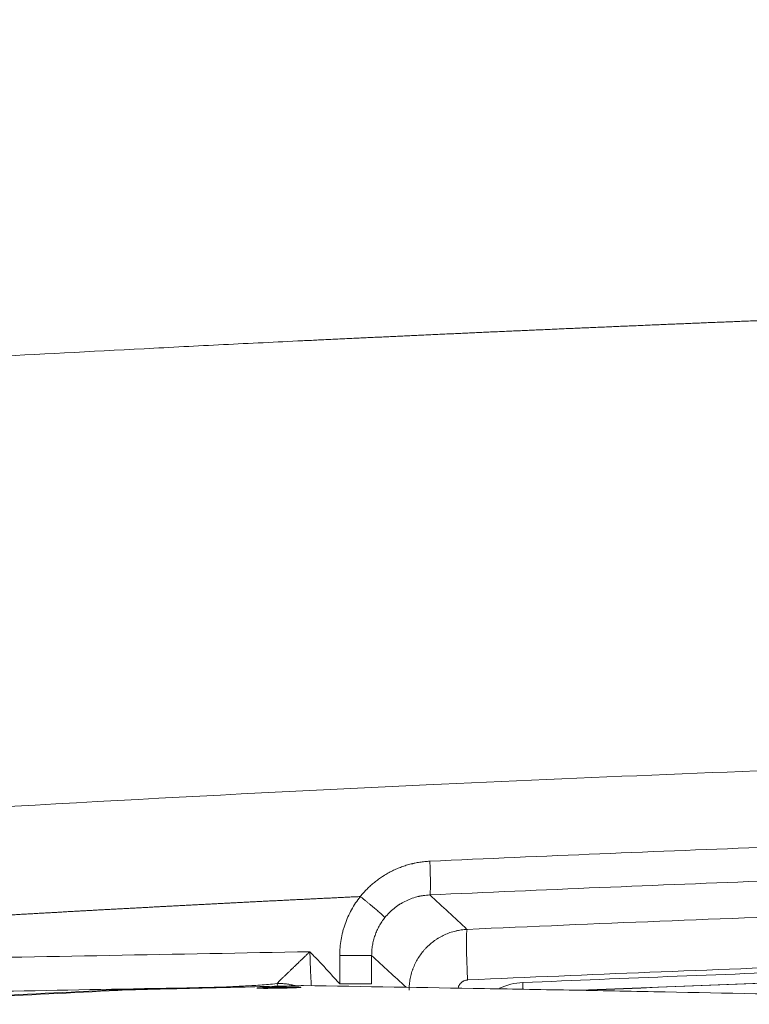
# Model space of a CAD drawing. Header units: millimetres. Extents: x 0 to 594, y 0 to 420.
# Tile 145 of 256: x 203 to 214, y 344 to 359. Entities that reach past the tile are written whole.
import ezdxf

# ---------------------------------------------------------------- set-up
doc = ezdxf.new("R2010")
doc.units = ezdxf.units.MM
doc.layers.add('1', color=7, linetype='Continuous', true_color=0xffffff)
doc.styles.add('Arial Unicode MS', font='txt')
doc.dimstyles.get("Standard").update_dxf_attribs({"dimtxt": 0.18, "dimasz": 0.18, "dimexe": 0.18, "dimexo": 0.0625, "dimgap": 0.09, "dimtad": 0, "dimtih": 1, "dimtoh": 1, "dimdec": 4, "dimzin": 0, "dimdsep": 46, "dimtxsty": 'Standard', "dimcen": 0.09, "dimadec": 0, "dimazin": 0, "dimtfac": 1, "dimtdec": 4, "dimtofl": 0, "dimtmove": 0, "dimatfit": 3, "dimfxl": 0, "dimtolj": 1, "dimtzin": 0, "dimarcsym": 0})

# ---------------------------------------------------------------- blocks, each defined once
blk = doc.blocks.new('_U2')
at = {"layer": '1', "color": 18, "lineweight": 13}
for p, q in [((142.301, 334.479), (142.301, 394.797)), ((368.28, 363.039), (368.28, 394.797)), ((142.301, 392.797), (235.419, 392.797)), ((368.28, 392.797), (275.162, 392.797))]:
    blk.add_line(p, q, dxfattribs=at)
at = {"layer": '1', "color": 18}
for points in [[(142.301, 392.797), (145.801, 393.735), (145.801, 391.859)], [(368.28, 392.797), (364.78, 391.859), (364.78, 393.735)]]:
    blk.add_solid(points, dxfattribs=at)
at = {"layer": '1', "color": 18, "linetype": 'Continuous', "lineweight": 13, "char_height": 2.5, "attachment_point": 7, "line_spacing_factor": 1.047437, "style": 'Arial Unicode MS'}
for s, insert in [('\\fArial Unicode MS|b0|i0;\\W1.0000;4.5', (237.052, 390.919)), ('\\fArial Unicode MS|b0|i0;\\W1.0000; LIFT POINT SPAN', (244.157, 390.919))]:
    blk.add_mtext(s, dxfattribs=dict(at, insert=insert))

msp = doc.modelspace()

# ---------------------------------------------------------------- linework, layer by layer
at = {"layer": '1', "color": 155, "linetype": 'Continuous', "lineweight": 13}
msp.add_line((207.897, 344.975), (208.37, 344.975), dxfattribs=at)
at = {"layer": '1', "color": 155, "linetype": 'Continuous', "lineweight": 18}
for p, q in [((204.743, 344.464), (204.739, 344.464)), ((204.791, 344.466), (204.786, 344.466)), ((204.844, 344.468), (204.843, 344.468)), ((204.931, 344.47), (204.93, 344.47))]:
    msp.add_line(p, q, dxfattribs=at)
at = {"layer": '1', "color": 155, "linetype": 'Continuous', "lineweight": 13}
for centre, major_axis, ratio, start_param, end_param in [((209.205, 346.368), (-0.023, 0.499), 0.051688, 3.192544, 4.710181), ((209.815, 344.612), (0.033, -0.749), 0.034865, 3.192604, 4.710831), ((204.574, 344.316), (0.007, -0.15), 0.810449, 2.776636, 3.101784), ((204.787, 344.323), (0.004, -0.15), 0.278455, 2.875061, 3.117348), ((205.98, 344.352), (0.004, -0.15), 0.278455, 2.891328, 3.117411), ((206.966, 344.419), (0.017, -0.149), 0.276847, 2.288883, 2.73667), ((210.645, 343.649), (0, -0.925), 0.999391, 3.184832, 3.572975), ((210.6, 344.573), (0.006, -0.15), 0.034867, 0.847033, 1.569287)]:
    msp.add_ellipse(centre, major_axis=major_axis, ratio=ratio, start_param=start_param, end_param=end_param, dxfattribs=at)
for points, knots in [([(207.352, 354.063), (207.387, 354.065), (207.456, 354.068), (207.56, 354.073), (207.664, 354.078), (207.768, 354.083), (207.871, 354.088), (207.975, 354.093), (208.079, 354.098), (208.183, 354.103), (208.287, 354.108), (208.39, 354.113), (208.494, 354.117), (208.598, 354.122), (208.702, 354.127), (208.806, 354.132), (208.909, 354.137), (209.013, 354.142), (209.117, 354.146), (209.221, 354.151), (209.325, 354.156), (209.428, 354.161), (209.532, 354.165), (209.636, 354.17), (209.74, 354.175), (209.844, 354.18), (209.947, 354.184), (210.051, 354.189), (210.155, 354.194), (210.259, 354.198), (210.363, 354.203), (210.467, 354.208), (210.57, 354.212), (210.674, 354.217), (210.778, 354.221), (210.882, 354.226), (210.986, 354.23), (211.09, 354.235), (211.193, 354.24), (211.297, 354.244), (211.401, 354.249), (211.505, 354.253), (211.609, 354.257), (211.713, 354.262), (211.816, 354.266), (211.92, 354.271), (212.024, 354.275), (212.128, 354.28), (212.232, 354.284), (212.336, 354.288), (212.44, 354.293), (212.543, 354.297), (212.647, 354.302), (212.751, 354.306), (212.855, 354.31), (212.959, 354.314), (213.063, 354.319), (213.167, 354.323), (213.27, 354.327), (213.374, 354.332), (213.478, 354.336), (213.582, 354.34), (213.686, 354.344), (213.79, 354.348), (213.894, 354.353), (213.998, 354.357), (214.101, 354.361), (214.205, 354.365), (214.309, 354.369), (214.413, 354.373), (214.517, 354.378), (214.621, 354.382), (214.725, 354.386), (214.829, 354.39), (214.932, 354.394), (215.036, 354.398), (215.14, 354.402), (215.244, 354.406), (215.348, 354.41), (215.452, 354.414), (215.556, 354.418), (215.66, 354.422), (215.763, 354.426), (215.867, 354.43), (215.971, 354.434), (216.075, 354.438), (216.179, 354.442), (216.283, 354.446), (216.387, 354.45), (216.491, 354.454), (216.595, 354.458), (216.699, 354.461), (216.802, 354.465), (216.906, 354.469), (217.01, 354.473), (217.114, 354.477), (217.218, 354.481), (217.322, 354.484), (217.426, 354.488), (217.53, 354.492), (217.634, 354.496), (217.738, 354.5), (217.841, 354.503), (217.945, 354.507), (218.049, 354.511), (218.153, 354.515), (218.257, 354.518), (218.361, 354.522), (218.465, 354.526), (218.569, 354.529), (218.673, 354.533), (218.777, 354.537), (218.881, 354.54), (218.985, 354.544), (219.088, 354.548), (219.192, 354.551), (219.296, 354.555), (219.4, 354.558), (219.504, 354.562), (219.608, 354.566), (219.712, 354.569), (219.816, 354.573), (219.92, 354.576), (220.024, 354.58), (220.128, 354.583), (220.232, 354.587), (220.336, 354.59), (220.439, 354.594), (220.543, 354.597), (220.647, 354.601), (220.751, 354.604), (220.855, 354.608), (220.959, 354.611), (221.063, 354.615), (221.167, 354.618), (221.271, 354.621), (221.375, 354.625), (221.479, 354.628), (221.583, 354.631), (221.687, 354.635), (221.791, 354.638), (221.895, 354.642), (221.999, 354.645), (222.102, 354.648), (222.206, 354.652), (222.31, 354.655), (222.414, 354.658), (222.518, 354.661), (222.622, 354.665), (222.726, 354.668), (222.83, 354.671), (222.934, 354.674), (223.038, 354.678), (223.142, 354.681), (223.246, 354.684), (223.35, 354.687), (223.454, 354.691), (223.558, 354.694), (223.662, 354.697), (223.766, 354.7), (223.87, 354.703), (223.974, 354.706), (224.078, 354.71), (224.181, 354.713), (224.285, 354.716), (224.389, 354.719), (224.493, 354.722), (224.597, 354.725), (224.701, 354.728), (224.805, 354.731), (224.909, 354.734), (225.013, 354.737), (225.117, 354.741), (225.221, 354.744), (225.325, 354.747), (225.429, 354.75), (225.533, 354.753), (225.637, 354.756), (225.741, 354.759), (225.845, 354.762), (225.949, 354.765), (226.053, 354.768), (226.157, 354.771), (226.261, 354.773), (226.365, 354.776), (226.469, 354.779), (226.573, 354.782), (226.677, 354.785), (226.781, 354.788), (226.885, 354.791), (226.989, 354.794), (227.093, 354.797), (227.196, 354.8), (227.3, 354.802), (227.404, 354.805), (227.508, 354.808), (227.612, 354.811), (227.716, 354.814), (227.82, 354.817), (227.924, 354.819), (228.028, 354.822), (228.132, 354.825), (228.236, 354.828), (228.34, 354.831), (228.444, 354.833), (228.548, 354.836), (228.652, 354.839), (228.756, 354.842), (228.86, 354.844), (228.964, 354.847), (229.068, 354.85), (229.172, 354.853), (229.276, 354.855), (229.38, 354.858), (229.484, 354.861), (229.588, 354.863), (229.692, 354.866), (229.796, 354.869), (229.9, 354.871), (230.004, 354.874), (230.108, 354.877), (230.212, 354.879), (230.316, 354.882), (230.42, 354.884), (230.524, 354.887), (230.628, 354.89), (230.732, 354.892), (230.836, 354.895), (230.94, 354.897), (231.044, 354.9), (231.148, 354.903), (231.252, 354.905), (231.356, 354.908), (231.46, 354.91), (231.564, 354.913), (231.668, 354.915), (231.772, 354.918), (231.876, 354.92), (231.98, 354.923), (232.084, 354.925), (232.188, 354.928), (232.292, 354.93), (232.396, 354.933), (232.5, 354.935), (232.604, 354.938), (232.708, 354.94), (232.812, 354.942), (232.916, 354.945), (233.02, 354.947), (233.124, 354.95), (233.228, 354.952), (233.332, 354.955), (233.436, 354.957), (233.54, 354.959), (233.644, 354.962), (233.713, 354.963), (233.748, 354.964)], [0, 0, 0, 0, 0.003937, 0.007874, 0.011811, 0.015748, 0.019685, 0.023622, 0.027559, 0.031496, 0.035433, 0.03937, 0.043307, 0.047244, 0.051181, 0.055118, 0.059055, 0.062992, 0.066929, 0.070866, 0.074803, 0.07874, 0.082677, 0.086614, 0.090551, 0.094488, 0.098425, 0.102362, 0.106299, 0.110236, 0.114173, 0.11811, 0.122047, 0.125984, 0.129921, 0.133858, 0.137795, 0.141732, 0.145669, 0.149605, 0.153542, 0.157479, 0.161416, 0.165353, 0.16929, 0.173227, 0.177164, 0.181101, 0.185038, 0.188975, 0.192912, 0.196849, 0.200786, 0.204723, 0.20866, 0.212597, 0.216534, 0.220471, 0.224408, 0.228345, 0.232282, 0.236219, 0.240156, 0.244093, 0.24803, 0.251967, 0.255904, 0.259841, 0.263778, 0.267715, 0.271652, 0.275589, 0.279526, 0.283463, 0.2874, 0.291337, 0.295274, 0.299211, 0.303148, 0.307085, 0.311022, 0.314959, 0.318896, 0.322833, 0.32677, 0.330707, 0.334644, 0.338581, 0.342518, 0.346455, 0.350392, 0.354329, 0.358266, 0.362204, 0.366141, 0.370078, 0.374015, 0.377952, 0.381889, 0.385826, 0.389763, 0.3937, 0.397637, 0.401574, 0.405511, 0.409448, 0.413385, 0.417322, 0.421259, 0.425196, 0.429133, 0.43307, 0.437007, 0.440944, 0.444881, 0.448818, 0.452755, 0.456693, 0.46063, 0.464567, 0.468504, 0.472441, 0.476378, 0.480315, 0.484252, 0.488189, 0.492126, 0.496063, 0.5, 0.503937, 0.507874, 0.511811, 0.515748, 0.519685, 0.523622, 0.527559, 0.531496, 0.535433, 0.53937, 0.543307, 0.547244, 0.551181, 0.555118, 0.559055, 0.562992, 0.566929, 0.570866, 0.574803, 0.578741, 0.582678, 0.586615, 0.590552, 0.594489, 0.598426, 0.602363, 0.6063, 0.610237, 0.614174, 0.618111, 0.622048, 0.625985, 0.629922, 0.633859, 0.637796, 0.641733, 0.64567, 0.649607, 0.653544, 0.657481, 0.661418, 0.665355, 0.669292, 0.673229, 0.677166, 0.681103, 0.68504, 0.688977, 0.692914, 0.696851, 0.700788, 0.704725, 0.708662, 0.712599, 0.716536, 0.720473, 0.72441, 0.728347, 0.732284, 0.736221, 0.740158, 0.744095, 0.748032, 0.751969, 0.755906, 0.759843, 0.76378, 0.767717, 0.771654, 0.775591, 0.779528, 0.783465, 0.787402, 0.791339, 0.795276, 0.799213, 0.80315, 0.807087, 0.811024, 0.814961, 0.818898, 0.822835, 0.826772, 0.830709, 0.834646, 0.838583, 0.84252, 0.846457, 0.850394, 0.854331, 0.858268, 0.862205, 0.866142, 0.870079, 0.874016, 0.877953, 0.88189, 0.885827, 0.889764, 0.893701, 0.897638, 0.901575, 0.905512, 0.909449, 0.913386, 0.917323, 0.92126, 0.925197, 0.929134, 0.933071, 0.937008, 0.940945, 0.944882, 0.948819, 0.952756, 0.956693, 0.96063, 0.964567, 0.968504, 0.972441, 0.976378, 0.980315, 0.984252, 0.988189, 0.992126, 0.996063, 1, 1, 1, 1]), ([(169.941, 350.869), (171.488, 351.08), (173.037, 351.279), (175.363, 351.56), (176.139, 351.651), (177.692, 351.827), (178.469, 351.912), (180.8, 352.161), (182.356, 352.316), (185.471, 352.607), (187.03, 352.744), (189.37, 352.936), (190.15, 352.997), (191.711, 353.117), (192.492, 353.175), (194.835, 353.343), (196.398, 353.447), (198.352, 353.57), (198.743, 353.594), (199.525, 353.641), (199.917, 353.664), (201.09, 353.733), (202.655, 353.822), (204.22, 353.905), (205.395, 353.966), (205.786, 353.986), (206.569, 354.025), (206.961, 354.044), (207.352, 354.063)], [0, 0, 0, 0, 0.125, 0.125, 0.1875, 0.1875, 0.25, 0.25, 0.375, 0.375, 0.5, 0.5, 0.5625, 0.5625, 0.625, 0.625, 0.75, 0.75, 0.78125, 0.78125, 0.8125, 0.8125, 0.875, 0.9375, 0.9375, 0.96875, 0.96875, 1, 1, 1, 1]), ([(209.231, 346.368), (210.069, 346.406), (210.908, 346.443), (212.585, 346.512), (213.424, 346.545), (215.101, 346.608), (215.94, 346.638), (217.618, 346.695), (218.457, 346.722), (220.136, 346.773), (220.975, 346.797), (222.654, 346.843), (223.493, 346.865), (224.752, 346.896), (225.172, 346.906), (226.012, 346.926), (226.432, 346.935), (227.061, 346.949), (227.271, 346.954), (227.691, 346.963), (227.901, 346.967), (228.216, 346.974), (228.321, 346.976), (228.531, 346.98), (228.636, 346.983), (228.793, 346.986), (228.846, 346.987), (228.951, 346.989), (229.003, 346.99), (229.108, 346.992), (229.161, 346.993), (229.265, 346.995), (229.318, 346.996), (229.37, 346.997)], [0, 0, 0, 0, 0.125, 0.125, 0.25, 0.25, 0.375, 0.375, 0.5, 0.5, 0.625, 0.625, 0.75, 0.75, 0.8125, 0.8125, 0.875, 0.875, 0.90625, 0.90625, 0.9375, 0.9375, 0.953125, 0.953125, 0.96875, 0.96875, 0.976563, 0.976563, 0.984375, 0.984375, 0.992188, 0.992188, 1, 1, 1, 1]), ([(229.367, 346.498), (229.314, 346.497), (229.262, 346.496), (229.157, 346.494), (229.104, 346.493), (228.947, 346.49), (228.842, 346.488), (228.527, 346.481), (228.317, 346.477), (227.897, 346.468), (227.687, 346.464), (227.268, 346.455), (227.058, 346.45), (226.428, 346.436), (226.008, 346.427), (225.169, 346.407), (224.749, 346.397), (223.49, 346.366), (222.651, 346.344), (220.972, 346.298), (220.133, 346.274), (218.455, 346.223), (217.615, 346.196), (215.938, 346.139), (215.099, 346.109), (213.421, 346.046), (212.583, 346.013), (210.906, 345.944), (210.067, 345.907), (209.229, 345.869)], [0, 0, 0, 0, 0.007813, 0.007813, 0.015625, 0.015625, 0.03125, 0.03125, 0.0625, 0.0625, 0.09375, 0.09375, 0.125, 0.125, 0.1875, 0.1875, 0.25, 0.25, 0.375, 0.375, 0.5, 0.5, 0.625, 0.625, 0.75, 0.75, 0.875, 0.875, 1, 1, 1, 1]), ([(208.202, 345.845), (208.218, 345.865), (208.25, 345.903), (208.301, 345.957), (208.354, 346.008), (208.41, 346.056), (208.469, 346.101), (208.51, 346.129), (208.536, 346.146), (208.541, 346.15), (208.552, 346.156), (208.557, 346.16), (208.573, 346.169), (208.584, 346.176), (208.616, 346.194), (208.66, 346.218), (208.726, 346.25), (208.795, 346.278), (208.865, 346.302), (208.912, 346.316), (208.948, 346.326), (208.96, 346.329), (208.978, 346.333), (208.984, 346.335), (208.997, 346.337), (209.027, 346.344), (209.082, 346.354), (209.156, 346.363), (209.206, 346.367), (209.231, 346.368)], [0, 0, 0, 0, 0.0625, 0.125, 0.1875, 0.25, 0.3125, 0.375, 0.375, 0.390625, 0.390625, 0.40625, 0.40625, 0.4375, 0.4375, 0.5, 0.5625, 0.625, 0.6875, 0.75, 0.75, 0.78125, 0.78125, 0.796875, 0.796875, 0.8125, 0.875, 0.9375, 1, 1, 1, 1]), ([(209.78, 345.36), (210.732, 345.403), (211.683, 345.443), (213.586, 345.519), (215.014, 345.572), (216.441, 345.622), (217.393, 345.653), (217.869, 345.669), (219.297, 345.714), (221.2, 345.77), (223.104, 345.82), (224.532, 345.855), (225.008, 345.866), (225.96, 345.888), (228.34, 345.941), (230.721, 345.986), (232.625, 346.017)], [0, 0, 0, 0, 0.125, 0.125, 0.25, 0.3125, 0.3125, 0.375, 0.375, 0.5, 0.625, 0.625, 0.6875, 0.6875, 0.75, 1, 1, 1, 1]), ([(208.202, 345.845), (208.177, 345.844), (208.125, 345.842), (208.048, 345.838), (207.971, 345.834), (207.895, 345.83), (207.818, 345.827), (207.741, 345.823), (207.664, 345.819), (207.587, 345.816), (207.511, 345.812), (207.434, 345.808), (207.357, 345.804), (207.281, 345.801), (207.204, 345.797), (207.128, 345.793), (207.051, 345.789), (206.975, 345.785), (206.899, 345.782), (206.822, 345.778), (206.746, 345.774), (206.67, 345.77), (206.594, 345.766), (206.517, 345.762), (206.441, 345.759), (206.365, 345.755), (206.289, 345.751), (206.213, 345.747), (206.137, 345.743), (206.061, 345.739), (205.986, 345.735), (205.91, 345.731), (205.834, 345.727), (205.758, 345.723), (205.683, 345.719), (205.607, 345.715), (205.531, 345.711), (205.456, 345.707), (205.38, 345.703), (205.305, 345.699), (205.23, 345.695), (205.154, 345.691), (205.079, 345.687), (205.004, 345.683), (204.928, 345.679), (204.853, 345.675), (204.778, 345.671), (204.703, 345.667), (204.628, 345.663), (204.553, 345.659), (204.478, 345.655), (204.403, 345.651), (204.328, 345.647), (204.253, 345.643), (204.178, 345.638), (204.103, 345.634), (204.029, 345.63), (203.954, 345.626), (203.879, 345.622), (203.805, 345.618), (203.73, 345.613), (203.656, 345.609), (203.581, 345.605), (203.507, 345.601), (203.432, 345.597), (203.358, 345.592), (203.284, 345.588), (203.209, 345.584), (203.135, 345.58), (203.061, 345.575), (202.987, 345.571), (202.913, 345.567), (202.839, 345.563), (202.765, 345.558), (202.691, 345.554), (202.617, 345.55), (202.543, 345.545), (202.469, 345.541), (202.395, 345.537), (202.322, 345.532), (202.248, 345.528), (202.174, 345.524), (202.101, 345.519), (202.027, 345.515), (201.954, 345.51), (201.88, 345.506), (201.807, 345.502), (201.733, 345.497), (201.66, 345.493), (201.587, 345.488), (201.513, 345.484), (201.44, 345.479), (201.367, 345.475), (201.294, 345.47), (201.221, 345.466), (201.148, 345.461), (201.075, 345.457), (201.002, 345.452), (200.929, 345.448), (200.856, 345.443), (200.783, 345.439), (200.71, 345.434), (200.637, 345.43), (200.565, 345.425), (200.492, 345.421), (200.419, 345.416), (200.347, 345.411), (200.274, 345.407), (200.182, 345.401), (200.069, 345.394), (199.936, 345.385), (199.804, 345.377), (199.671, 345.368), (199.539, 345.36), (199.406, 345.351), (199.274, 345.342), (199.142, 345.334), (199.01, 345.325), (198.878, 345.316), (198.746, 345.307), (198.614, 345.299), (198.483, 345.29), (198.351, 345.281), (198.219, 345.272), (198.088, 345.263), (197.956, 345.254), (197.825, 345.245), (197.694, 345.236), (197.563, 345.227), (197.432, 345.218), (197.301, 345.208), (197.17, 345.199), (197.039, 345.19), (196.908, 345.181), (196.778, 345.171), (196.647, 345.162), (196.516, 345.153), (196.386, 345.143), (196.256, 345.134), (196.126, 345.125), (195.995, 345.115), (195.865, 345.105), (195.735, 345.096), (195.649, 345.09), (195.605, 345.086)], [0, 0, 0, 0, 0.006109, 0.012214, 0.018316, 0.024415, 0.03051, 0.036602, 0.042691, 0.048776, 0.054859, 0.060937, 0.067013, 0.073085, 0.079154, 0.08522, 0.091282, 0.097341, 0.103397, 0.109449, 0.115498, 0.121544, 0.127586, 0.133625, 0.139661, 0.145693, 0.151723, 0.157748, 0.163771, 0.16979, 0.175806, 0.181819, 0.187828, 0.193834, 0.199836, 0.205836, 0.211832, 0.217824, 0.223814, 0.2298, 0.235783, 0.241762, 0.247738, 0.253711, 0.25968, 0.265647, 0.271609, 0.277569, 0.283525, 0.289478, 0.295428, 0.301374, 0.307317, 0.313256, 0.319193, 0.325126, 0.331055, 0.336982, 0.342905, 0.348825, 0.354741, 0.360654, 0.366564, 0.37247, 0.378374, 0.384273, 0.39017, 0.396063, 0.401953, 0.40784, 0.413723, 0.419603, 0.425479, 0.431353, 0.437223, 0.443089, 0.448953, 0.454813, 0.460669, 0.466523, 0.472373, 0.478219, 0.484063, 0.489903, 0.49574, 0.501573, 0.507403, 0.51323, 0.519054, 0.524874, 0.530691, 0.536504, 0.542315, 0.548122, 0.553925, 0.559726, 0.565523, 0.571316, 0.577107, 0.582894, 0.588677, 0.594458, 0.600235, 0.606008, 0.611779, 0.617546, 0.62331, 0.62907, 0.634827, 0.645369, 0.655904, 0.666433, 0.676955, 0.687471, 0.697981, 0.708485, 0.718982, 0.729472, 0.739956, 0.750434, 0.760906, 0.771371, 0.78183, 0.792283, 0.802729, 0.813168, 0.823602, 0.834029, 0.84445, 0.854864, 0.865272, 0.875674, 0.886069, 0.896458, 0.906841, 0.917217, 0.927587, 0.937951, 0.948308, 0.958659, 0.969004, 0.979342, 0.989674, 1, 1, 1, 1]), ([(207.897, 344.975), (207.897, 345.014), (207.899, 345.054), (207.906, 345.132), (207.916, 345.209), (207.932, 345.285), (207.946, 345.342), (207.952, 345.361), (207.963, 345.399), (207.969, 345.417), (207.989, 345.473), (208.003, 345.51), (208.036, 345.581), (208.07, 345.651), (208.111, 345.718), (208.155, 345.783), (208.178, 345.814), (208.202, 345.845)], [0, 0, 0, 0, 0.125, 0.125, 0.25, 0.375, 0.375, 0.4375, 0.4375, 0.5, 0.5, 0.625, 0.625, 0.75, 0.875, 0.875, 1, 1, 1, 1]), ([(209.229, 345.869), (209.197, 345.868), (209.165, 345.865), (209.118, 345.857), (209.102, 345.855), (209.082, 345.851), (209.079, 345.85), (209.071, 345.848), (209.067, 345.847), (209.055, 345.845), (209.047, 345.843), (209.009, 345.833), (208.978, 345.823), (208.919, 345.801), (208.89, 345.788), (208.847, 345.766), (208.833, 345.759), (208.813, 345.747), (208.806, 345.743), (208.795, 345.737), (208.792, 345.734), (208.785, 345.73), (208.782, 345.728), (208.751, 345.708), (208.726, 345.69), (208.676, 345.65), (208.653, 345.629), (208.608, 345.583), (208.586, 345.56), (208.566, 345.535)], [0, 0, 0, 0, 0.125, 0.125, 0.1875, 0.1875, 0.203125, 0.203125, 0.21875, 0.21875, 0.25, 0.25, 0.375, 0.375, 0.5, 0.5, 0.5625, 0.5625, 0.59375, 0.59375, 0.609375, 0.609375, 0.625, 0.625, 0.75, 0.75, 0.875, 0.875, 1, 1, 1, 1]), ([(208.566, 345.535), (208.558, 345.525), (208.55, 345.515), (208.536, 345.494), (208.528, 345.484), (208.507, 345.453), (208.481, 345.41), (208.459, 345.365), (208.438, 345.319), (208.429, 345.295), (208.416, 345.259), (208.412, 345.247), (208.405, 345.223), (208.401, 345.211), (208.392, 345.174), (208.382, 345.125), (208.375, 345.076), (208.371, 345.025), (208.37, 345), (208.37, 344.975)], [0, 0, 0, 0, 0.0625, 0.0625, 0.125, 0.125, 0.25, 0.375, 0.375, 0.5, 0.5, 0.5625, 0.5625, 0.625, 0.625, 0.75, 0.875, 0.875, 1, 1, 1, 1]), ([(208.923, 344.462), (208.923, 344.491), (208.925, 344.52), (208.93, 344.576), (208.934, 344.604), (208.945, 344.66), (208.952, 344.688), (208.964, 344.729), (208.968, 344.742), (208.974, 344.759), (208.975, 344.763), (208.978, 344.77), (208.981, 344.78), (208.985, 344.79), (208.999, 344.823), (209.011, 344.849), (209.037, 344.899), (209.051, 344.924), (209.082, 344.972), (209.098, 344.995), (209.118, 345.02), (209.12, 345.023), (209.125, 345.029), (209.132, 345.037), (209.148, 345.056), (209.162, 345.072), (209.192, 345.103), (209.233, 345.142), (209.278, 345.177), (209.313, 345.202), (209.324, 345.21), (209.339, 345.22), (209.343, 345.222), (209.349, 345.226), (209.358, 345.231), (209.367, 345.237), (209.398, 345.255), (209.423, 345.268), (209.475, 345.291), (209.501, 345.302), (209.555, 345.321), (209.582, 345.329), (209.617, 345.337), (209.624, 345.339), (209.638, 345.342), (209.659, 345.346), (209.681, 345.35), (209.723, 345.356), (209.752, 345.359), (209.78, 345.36)], [0, 0, 0, 0, 0.0625, 0.0625, 0.125, 0.125, 0.1875, 0.1875, 0.21875, 0.21875, 0.226563, 0.226563, 0.234375, 0.25, 0.25, 0.3125, 0.3125, 0.375, 0.375, 0.4375, 0.4375, 0.445313, 0.445313, 0.453125, 0.46875, 0.5, 0.5, 0.5625, 0.625, 0.625, 0.65625, 0.65625, 0.664063, 0.664063, 0.671875, 0.6875, 0.6875, 0.75, 0.75, 0.8125, 0.8125, 0.875, 0.875, 0.890625, 0.890625, 0.90625, 0.9375, 0.9375, 1, 1, 1, 1]), ([(231.348, 345.247), (229.55, 345.216), (227.753, 345.18), (225.058, 345.119), (224.16, 345.098), (222.363, 345.052), (220.566, 345.004), (218.77, 344.949), (216.973, 344.891), (216.075, 344.861), (213.381, 344.764), (211.585, 344.692), (209.789, 344.612)], [0, 0, 0, 0, 0.25, 0.25, 0.375, 0.375, 0.5, 0.625, 0.625, 0.75, 0.75, 1, 1, 1, 1]), ([(195.605, 344.807), (196.593, 344.826), (197.58, 344.845), (199.554, 344.882), (200.542, 344.901), (203.505, 344.956), (205.48, 344.993), (207.456, 345.03)], [0, 0, 0, 0, 0.25, 0.25, 0.5, 0.5, 1, 1, 1, 1]), ([(206.967, 344.558), (206.973, 344.564), (206.979, 344.57), (206.992, 344.583), (207, 344.591), (207.015, 344.606), (207.023, 344.614), (207.036, 344.626), (207.04, 344.631), (207.047, 344.637), (207.049, 344.639), (207.054, 344.644), (207.056, 344.646), (207.067, 344.657), (207.077, 344.666), (207.096, 344.685), (207.106, 344.695), (207.126, 344.714), (207.137, 344.724), (207.158, 344.744), (207.168, 344.755), (207.182, 344.768), (207.185, 344.77), (207.19, 344.775), (207.198, 344.783), (207.207, 344.791), (207.223, 344.807), (207.235, 344.818), (207.252, 344.834), (207.257, 344.84), (207.266, 344.848), (207.269, 344.851), (207.275, 344.856), (207.289, 344.87), (207.303, 344.884), (207.326, 344.906), (207.35, 344.928), (207.385, 344.962), (207.409, 344.985), (207.426, 345.002), (207.432, 345.007), (207.444, 345.019), (207.45, 345.024), (207.456, 345.03)], [0, 0, 0, 0, 0.0625, 0.0625, 0.125, 0.125, 0.1875, 0.1875, 0.21875, 0.21875, 0.234375, 0.234375, 0.25, 0.25, 0.3125, 0.3125, 0.375, 0.375, 0.4375, 0.4375, 0.5, 0.5, 0.515625, 0.515625, 0.53125, 0.5625, 0.5625, 0.625, 0.625, 0.65625, 0.65625, 0.671875, 0.671875, 0.6875, 0.75, 0.75, 0.8125, 0.875, 0.9375, 0.9375, 0.96875, 0.96875, 1, 1, 1, 1]), ([(207.456, 345.03), (207.456, 345.029), (207.456, 345.028), (207.456, 345.026), (207.456, 345.026), (207.456, 345.023), (207.457, 345.017), (207.457, 345.004), (207.457, 344.994), (207.458, 344.972), (207.458, 344.957), (207.46, 344.914), (207.46, 344.885), (207.463, 344.827), (207.464, 344.799), (207.466, 344.757), (207.466, 344.742), (207.467, 344.721), (207.467, 344.714), (207.468, 344.7), (207.468, 344.693), (207.469, 344.673), (207.47, 344.659), (207.472, 344.632), (207.472, 344.619), (207.474, 344.592), (207.475, 344.579), (207.476, 344.553), (207.477, 344.54), (207.478, 344.526), (207.478, 344.525), (207.478, 344.523)], [0, 0, 0, 0, 0.005153, 0.005153, 0.010306, 0.010306, 0.020613, 0.041225, 0.08245, 0.08245, 0.164901, 0.164901, 0.329802, 0.329802, 0.494703, 0.494703, 0.577153, 0.577153, 0.618378, 0.618378, 0.659603, 0.659603, 0.742054, 0.742054, 0.824504, 0.824504, 0.906955, 0.906955, 0.989405, 0.989405, 1, 1, 1, 1]), ([(207.456, 345.03), (207.46, 345.027), (207.466, 345.019), (207.477, 345.009), (207.487, 344.998), (207.497, 344.988), (207.507, 344.977), (207.517, 344.966), (207.527, 344.956), (207.537, 344.945), (207.547, 344.935), (207.557, 344.924), (207.567, 344.914), (207.577, 344.903), (207.587, 344.893), (207.597, 344.882), (207.607, 344.872), (207.617, 344.861), (207.627, 344.851), (207.636, 344.84), (207.646, 344.83), (207.656, 344.82), (207.665, 344.809), (207.675, 344.799), (207.685, 344.788), (207.694, 344.778), (207.704, 344.768), (207.713, 344.757), (207.723, 344.747), (207.732, 344.737), (207.742, 344.726), (207.751, 344.716), (207.76, 344.706), (207.77, 344.695), (207.779, 344.685), (207.788, 344.675), (207.798, 344.665), (207.807, 344.654), (207.816, 344.644), (207.825, 344.634), (207.834, 344.624), (207.843, 344.614), (207.852, 344.604), (207.862, 344.593), (207.871, 344.583), (207.88, 344.573), (207.888, 344.563), (207.894, 344.556), (207.897, 344.553)], [0, 0, 0, 0, 0.022733, 0.045422, 0.068067, 0.090667, 0.113222, 0.135733, 0.1582, 0.180623, 0.203001, 0.225334, 0.247624, 0.269869, 0.29207, 0.314227, 0.336339, 0.358407, 0.380431, 0.402411, 0.424347, 0.446238, 0.468086, 0.489889, 0.511648, 0.533364, 0.555035, 0.576662, 0.598245, 0.619785, 0.64128, 0.662732, 0.684139, 0.705503, 0.726823, 0.748099, 0.769331, 0.790519, 0.811664, 0.832765, 0.853822, 0.874835, 0.895805, 0.916731, 0.937614, 0.958453, 0.979248, 1, 1, 1, 1]), ([(210.605, 344.573), (211.366, 344.606), (212.127, 344.637), (213.649, 344.697), (214.41, 344.726), (215.932, 344.781), (216.693, 344.807), (218.215, 344.856), (218.976, 344.88), (220.498, 344.925), (221.259, 344.947), (222.782, 344.988), (225.066, 345.046), (227.349, 345.096), (228.872, 345.126)], [0, 0, 0, 0, 0.125, 0.125, 0.25, 0.25, 0.375, 0.375, 0.5, 0.5, 0.625, 0.625, 0.75, 1, 1, 1, 1]), ([(228.87, 344.976), (225.825, 344.917), (222.781, 344.844), (216.973, 344.671), (214.21, 344.575), (211.447, 344.459)], [0, 0, 0, 0, 0.524135, 0.524135, 1, 1, 1, 1]), ([(211.586, 344.462), (214.302, 344.575), (217.018, 344.669), (222.779, 344.84), (225.824, 344.913), (228.869, 344.973)], [0, 0, 0, 0, 0.471616, 0.471616, 1, 1, 1, 1]), ([(209.789, 344.612), (209.784, 344.612), (209.779, 344.611), (209.772, 344.61), (209.769, 344.61), (209.765, 344.609), (209.763, 344.608), (209.762, 344.608), (209.756, 344.607), (209.747, 344.604), (209.734, 344.599), (209.725, 344.595), (209.72, 344.592), (209.719, 344.591), (209.717, 344.59), (209.716, 344.589), (209.713, 344.587), (209.711, 344.586), (209.705, 344.582), (209.698, 344.576), (209.691, 344.569), (209.686, 344.564), (209.683, 344.562), (209.681, 344.559), (209.679, 344.557), (209.679, 344.556), (209.675, 344.551), (209.669, 344.544), (209.662, 344.531), (209.658, 344.523), (209.656, 344.516), (209.655, 344.514), (209.653, 344.509), (209.653, 344.507), (209.651, 344.5), (209.65, 344.496), (209.649, 344.491)], [0, 0, 0, 0, 0.071642, 0.071642, 0.107463, 0.125374, 0.125374, 0.143284, 0.143284, 0.214927, 0.286569, 0.358211, 0.358211, 0.376122, 0.376122, 0.394032, 0.394032, 0.429853, 0.429853, 0.501496, 0.573138, 0.573138, 0.608959, 0.626869, 0.626869, 0.64478, 0.64478, 0.716422, 0.788064, 0.859707, 0.859707, 0.895528, 0.895528, 0.931349, 0.931349, 1, 1, 1, 1]), ([(205.977, 344.502), (204.255, 344.47), (202.533, 344.438), (199.951, 344.389), (199.09, 344.373), (197.369, 344.34), (196.509, 344.324), (195.648, 344.308)], [0, 0, 0, 0, 0.5, 0.5, 0.75, 0.75, 1, 1, 1, 1]), ([(196.313, 344.039), (197.001, 344.076), (197.689, 344.113), (199.065, 344.186), (199.754, 344.222), (201.818, 344.328), (203.195, 344.398), (204.572, 344.466)], [0, 0, 0, 0, 0.25, 0.25, 0.5, 0.5, 1, 1, 1, 1]), ([(204.784, 344.473), (204.88, 344.476), (204.976, 344.478), (205.374, 344.487), (205.676, 344.495), (205.977, 344.502)], [0, 0, 0, 0, 0.241468, 0.241468, 1, 1, 1, 1]), ([(205.977, 344.502), (206.06, 344.504), (206.143, 344.506), (206.266, 344.511), (206.308, 344.513), (206.39, 344.517), (206.431, 344.519), (206.555, 344.526), (206.637, 344.531), (206.802, 344.543), (206.885, 344.55), (206.967, 344.558)], [0, 0, 0, 0, 0.25, 0.25, 0.375, 0.375, 0.5, 0.5, 0.75, 0.75, 1, 1, 1, 1]), ([(206.967, 344.558), (206.991, 344.559), (207.014, 344.559), (207.061, 344.558), (207.085, 344.556), (207.131, 344.551), (207.154, 344.547), (207.189, 344.54), (207.2, 344.537), (207.217, 344.533), (207.226, 344.531), (207.234, 344.528), (207.238, 344.527), (207.24, 344.526), (207.242, 344.526)], [0, 0, 0, 0, 0.25363, 0.25363, 0.50726, 0.50726, 0.76089, 0.76089, 0.887705, 0.887705, 0.951113, 0.982817, 0.982817, 1, 1, 1, 1])]:
    msp.add_open_spline(points, degree=3, knots=knots, dxfattribs=at)
at = {"layer": '1', "color": 155, "linetype": 'Continuous', "lineweight": 18}
for points, knots in [([(176.205, 344.792), (178.069, 345.022), (182.589, 345.544), (190.332, 346.298), (199.459, 346.991), (208.301, 347.475), (213.924, 347.702), (216.298, 347.786)], [0, 0, 0, 0, 0.140419, 0.340102, 0.580819, 0.823075, 1, 1, 1, 1]), ([(204.743, 344.464), (203.385, 344.396), (202.026, 344.327), (199.989, 344.222), (199.309, 344.187), (197.951, 344.115), (197.272, 344.078), (196.593, 344.041)], [0, 0, 0, 0, 0.5, 0.5, 0.75, 0.75, 1, 1, 1, 1]), ([(204.572, 344.466), (204.578, 344.466), (204.585, 344.467), (204.599, 344.467), (204.614, 344.468), (204.631, 344.469), (204.643, 344.469), (204.65, 344.469), (204.656, 344.47), (204.661, 344.47), (204.663, 344.47), (204.675, 344.47), (204.684, 344.47), (204.703, 344.471), (204.722, 344.472), (204.743, 344.472), (204.763, 344.473), (204.774, 344.473), (204.784, 344.473)], [0, 0, 0, 0, 0.125, 0.125, 0.25, 0.375, 0.375, 0.4375, 0.46875, 0.46875, 0.5, 0.5, 0.625, 0.625, 0.75, 0.875, 0.875, 1, 1, 1, 1]), ([(204.844, 344.468), (204.839, 344.468), (204.834, 344.468), (204.826, 344.467), (204.824, 344.467), (204.82, 344.467), (204.819, 344.467), (204.817, 344.467), (204.816, 344.467), (204.81, 344.467), (204.802, 344.467), (204.794, 344.466), (204.791, 344.466)], [0, 0, 0, 0, 0.25, 0.25, 0.375, 0.375, 0.4375, 0.4375, 0.5, 0.5, 0.75, 1, 1, 1, 1]), ([(207.364, 344.529), (207.268, 344.526), (207.172, 344.524), (206.692, 344.513), (206.308, 344.503), (205.593, 344.486), (205.262, 344.478), (204.931, 344.47)], [0, 0, 0, 0, 0.118355, 0.118355, 0.591775, 0.591775, 1, 1, 1, 1]), ([(207.323, 344.503), (207.323, 344.503), (207.321, 344.502), (207.313, 344.501), (207.299, 344.5), (207.28, 344.499), (207.257, 344.498), (207.228, 344.496), (207.196, 344.495), (207.161, 344.494), (207.123, 344.493), (207.082, 344.492), (207.041, 344.491), (206.998, 344.49), (206.956, 344.489), (206.914, 344.489), (206.873, 344.489), (206.835, 344.488), (206.8, 344.488), (206.768, 344.488), (206.74, 344.489), (206.716, 344.489), (206.697, 344.49), (206.683, 344.49), (206.675, 344.491), (206.672, 344.492), (206.675, 344.493), (206.683, 344.494), (206.697, 344.496), (206.716, 344.497), (206.739, 344.498), (206.767, 344.499), (206.8, 344.5), (206.835, 344.502), (206.873, 344.503), (206.914, 344.504), (206.956, 344.505), (206.998, 344.505), (207.041, 344.506), (207.082, 344.507), (207.123, 344.507), (207.161, 344.507), (207.196, 344.507), (207.228, 344.507), (207.256, 344.507), (207.28, 344.507), (207.297, 344.506), (207.309, 344.505), (207.317, 344.505), (207.322, 344.504), (207.323, 344.504), (207.323, 344.503)], [0, 0, 0, 0, 0.020823, 0.041654, 0.062492, 0.083337, 0.104189, 0.125034, 0.145871, 0.166702, 0.187524, 0.208346, 0.229175, 0.250009, 0.270851, 0.291698, 0.31254, 0.333371, 0.354195, 0.375006, 0.395815, 0.416632, 0.437458, 0.458298, 0.479152, 0.500008, 0.52086, 0.541704, 0.562531, 0.583346, 0.60416, 0.624975, 0.645803, 0.666647, 0.687499, 0.708355, 0.729209, 0.750049, 0.770874, 0.79169, 0.812499, 0.833311, 0.854134, 0.874966, 0.895807, 0.916654, 0.937496, 0.953127, 0.968755, 0.98438, 1, 1, 1, 1]), ([(218.057, 344.316), (217.612, 344.328), (217.166, 344.339), (216.275, 344.36), (215.83, 344.37), (214.493, 344.4), (213.602, 344.418), (212.266, 344.444), (211.82, 344.453), (210.929, 344.469), (210.483, 344.477), (209.147, 344.5), (208.255, 344.515), (207.364, 344.529)], [0, 0, 0, 0, 0.125, 0.125, 0.25, 0.25, 0.5, 0.5, 0.625, 0.625, 0.75, 0.75, 1, 1, 1, 1])]:
    msp.add_open_spline(points, degree=3, knots=knots, dxfattribs=at)
at = {"layer": '1', "color": 155, "linetype": 'Continuous', "lineweight": 13}
for points in [[(208.202, 345.845), (208.214, 345.836), (208.238, 345.817), (208.273, 345.788), (208.307, 345.761), (208.34, 345.734), (208.371, 345.707), (208.401, 345.682), (208.43, 345.659), (208.456, 345.637), (208.479, 345.616), (208.501, 345.598), (208.519, 345.581), (208.535, 345.567), (208.547, 345.555), (208.557, 345.546), (208.563, 345.539), (208.566, 345.536), (208.566, 345.534)], [(209.229, 345.869), (209.413, 345.7), (209.597, 345.53), (209.78, 345.36)], [(207.897, 344.553), (207.897, 344.693), (207.897, 344.834), (207.897, 344.975)], [(208.878, 344.504), (208.709, 344.661), (208.54, 344.818), (208.37, 344.975)], [(208.37, 344.975), (208.37, 344.834), (208.37, 344.693), (208.37, 344.553)], [(204.791, 344.466), (204.775, 344.465), (204.759, 344.465), (204.743, 344.464)], [(204.931, 344.47), (204.902, 344.469), (204.873, 344.469), (204.844, 344.468)], [(207.897, 344.553), (207.913, 344.553), (207.943, 344.553), (207.988, 344.553), (208.032, 344.553), (208.075, 344.553), (208.116, 344.553), (208.155, 344.553), (208.191, 344.553), (208.225, 344.553), (208.256, 344.553), (208.284, 344.553), (208.308, 344.553), (208.328, 344.553), (208.345, 344.553), (208.358, 344.553), (208.366, 344.553), (208.369, 344.553), (208.37, 344.553)]]:
    msp.add_open_spline(points, degree=3, dxfattribs=at)
at = {"layer": '1', "color": 155, "linetype": 'Continuous', "lineweight": 18}
for points, degree in [([(204.786, 344.466), (204.762, 344.465), (204.739, 344.464)], 2), ([(204.93, 344.47), (204.843, 344.468)], 1)]:
    msp.add_open_spline(points, degree=degree, dxfattribs=at)

# ---------------------------------------------------------------- dimensions: what is measured, and where the dimension line sits
at = {"layer": '1', "color": 18, "linetype": 'Continuous', "lineweight": 13}
dim = msp.add_linear_dim(base=(142.301, 392.797), p1=(368.28, 363.039), p2=(142.301, 334.479), text=' <> \\fArial Unicode MS|b0|i0;\\C18;{\\H1.00x;\\fArial Unicode MS|b0|i0; LIFT POINT SPAN\\fArial Unicode MS|b0|i0;}\\C18;', dimstyle='Standard', override={"dimtxt": 2.5, "dimasz": 3.5, "dimexe": 2, "dimexo": 0, "dimgap": 1.5, "dimtih": 1, "dimtoh": 1, "dimdec": 1, "dimlfac": 0.02, "dimzin": 8, "dimdsep": 46, "dimlunit": 2, "dimtxsty": 'Arial Unicode MS', "dimsah": 1, "dimse1": 0, "dimse2": 0, "dimsd1": 0, "dimsd2": 0, "dimclrd": 18, "dimclre": 18, "dimclrt": 18, "dimtol": 0, "dimtm": -0.1, "dimtfac": 1.4, "dimtdec": 2, "dimtofl": 1, "dimtmove": 0, "dimtzin": 8, "dimlwd": 13, "dimlwe": 13}, dxfattribs=at)
dim.commit()
dim.dimension.update_dxf_attribs({"geometry": '_U2', "text_midpoint": (255.29, 392.797), "dimtype": 160})

doc.saveas('drawing.dxf')
